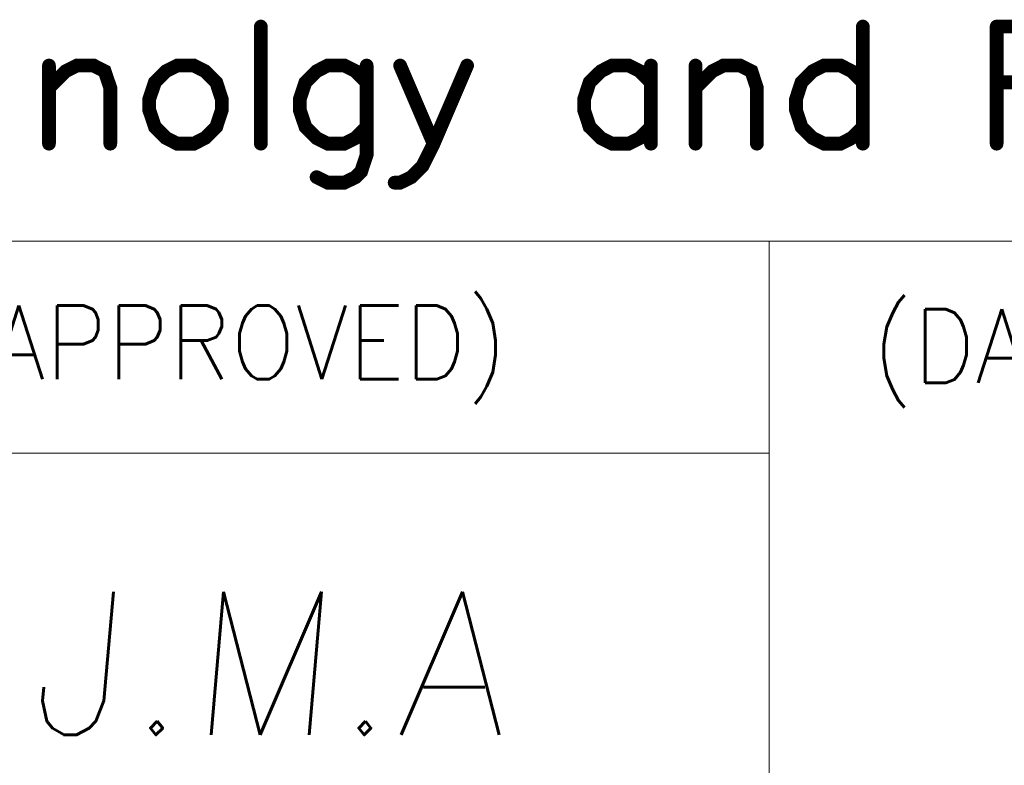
# Model space of a CAD drawing. Header units: millimetres. Extents: x 4065 to 8083, y -652 to 5416.
# Tile 217 of 256: x 5542 to 5557, y 4151 to 4163. Entities that reach past the tile are written whole.
import ezdxf
from ezdxf.enums import TextEntityAlignment as Align

# ---------------------------------------------------------------- set-up
doc = ezdxf.new("R2010")
doc.units = ezdxf.units.MM
doc.header["$LTSCALE"] = 0.8
doc.layers.get('0').update_dxf_attribs({"linetype": 'CONTINUOUS', "lineweight": 0})
doc.layers.add('2', color=3, linetype='CONTINUOUS', lineweight=0)
doc.styles.get("Standard").update_dxf_attribs({"font": 'romans.shx', "width": 0.8, "oblique": 5, "bigfont": 'whgtxt.shx'})

# ---------------------------------------------------------------- blocks, each defined once
blk = doc.blocks.new('SMOOTH_0$064516')
at = {"const_width": 0.0323}
blk.add_lwpolyline([(-0.0161, 0, 1), (0.0161, 0, 1)], format="xyb", close=True, dxfattribs=at)
blk = doc.blocks.new('logo')
at = {"color": 7, "const_width": 0.859}
for points in [[(-3449.151, 5311.965), (-3449.151, 5304.641)], [(-3411.479, 5311.965), (-3411.479, 5304.641)], [(-3403.107, 5311.965), (-3398.573, 5311.965)], [(-3403.107, 5311.965), (-3403.107, 5304.641)], [(-3462.409, 5308.127), (-3461.362, 5309.175), (-3460.666, 5309.527), (-3459.618, 5309.527), (-3458.923, 5309.175), (-3458.571, 5308.127), (-3458.571, 5304.641)], [(-3462.409, 5309.527), (-3462.409, 5304.641)], [(-3454.389, 5309.527), (-3455.084, 5309.175), (-3455.78, 5308.479), (-3456.132, 5307.431), (-3456.132, 5306.736), (-3455.78, 5305.688), (-3455.084, 5304.993), (-3454.389, 5304.641), (-3453.341, 5304.641), (-3452.646, 5304.993), (-3451.942, 5305.688), (-3451.598, 5306.736), (-3451.598, 5307.431), (-3451.942, 5308.479), (-3452.646, 5309.175), (-3453.341, 5309.527), (-3454.389, 5309.527)], [(-3442.53, 5308.479), (-3443.226, 5309.175), (-3443.921, 5309.527), (-3444.969, 5309.527), (-3445.664, 5309.175), (-3446.36, 5308.479), (-3446.712, 5307.431), (-3446.712, 5306.736), (-3446.36, 5305.688), (-3445.664, 5304.993), (-3444.969, 5304.641), (-3443.921, 5304.641), (-3443.226, 5304.993), (-3442.53, 5305.688)], [(-3442.53, 5309.527), (-3442.53, 5303.945), (-3442.874, 5302.897), (-3443.226, 5302.545), (-3443.921, 5302.202), (-3444.969, 5302.202), (-3445.664, 5302.545)], [(-3436.244, 5309.527), (-3438.34, 5304.641), (-3439.035, 5303.241), (-3439.739, 5302.545), (-3440.435, 5302.202), (-3440.778, 5302.202)], [(-3440.435, 5309.527), (-3438.34, 5304.641)], [(-3424.738, 5308.479), (-3425.433, 5309.175), (-3426.129, 5309.527), (-3427.176, 5309.527), (-3427.872, 5309.175), (-3428.576, 5308.479), (-3428.92, 5307.431), (-3428.92, 5306.736), (-3428.576, 5305.688), (-3427.872, 5304.993), (-3427.176, 5304.641), (-3426.129, 5304.641), (-3425.433, 5304.993), (-3424.738, 5305.688)], [(-3424.738, 5309.527), (-3424.738, 5304.641)], [(-3421.947, 5308.127), (-3420.899, 5309.175), (-3420.204, 5309.527), (-3419.156, 5309.527), (-3418.452, 5309.175), (-3418.109, 5308.127), (-3418.109, 5304.641)], [(-3421.947, 5309.527), (-3421.947, 5304.641)], [(-3411.479, 5308.479), (-3412.175, 5309.175), (-3412.87, 5309.527), (-3413.918, 5309.527), (-3414.622, 5309.175), (-3415.318, 5308.479), (-3415.661, 5307.431), (-3415.661, 5306.736), (-3415.318, 5305.688), (-3414.622, 5304.993), (-3413.918, 5304.641), (-3412.87, 5304.641), (-3412.175, 5304.993), (-3411.479, 5305.688)], [(-3403.107, 5308.479), (-3400.316, 5308.479)]]:
    blk.add_lwpolyline(points, dxfattribs=at)
at = {"color": 7, "xscale": 13.31, "yscale": 13.31, "zscale": 13.31}
for p in [(-3449.151, 5311.965), (-3411.479, 5311.965), (-3403.107, 5311.965), (-3403.107, 5311.965), (-3462.409, 5309.527), (-3460.666, 5309.527), (-3459.618, 5309.527), (-3454.389, 5309.527), (-3454.389, 5309.527), (-3453.341, 5309.527), (-3444.969, 5309.527), (-3443.921, 5309.527), (-3442.53, 5309.527), (-3440.435, 5309.527), (-3436.244, 5309.527), (-3427.176, 5309.527), (-3426.129, 5309.527), (-3424.738, 5309.527), (-3421.947, 5309.527), (-3420.204, 5309.527), (-3419.156, 5309.527), (-3413.918, 5309.527), (-3412.87, 5309.527), (-3461.362, 5309.175), (-3458.923, 5309.175), (-3455.084, 5309.175), (-3452.646, 5309.175), (-3445.664, 5309.175), (-3443.226, 5309.175), (-3427.872, 5309.175), (-3425.433, 5309.175), (-3420.899, 5309.175), (-3418.452, 5309.175), (-3414.622, 5309.175), (-3412.175, 5309.175), (-3455.78, 5308.479), (-3451.942, 5308.479), (-3446.36, 5308.479), (-3442.53, 5308.479), (-3428.576, 5308.479), (-3424.738, 5308.479), (-3415.318, 5308.479), (-3411.479, 5308.479), (-3403.107, 5308.479), (-3462.409, 5308.127), (-3458.571, 5308.127), (-3421.947, 5308.127), (-3418.109, 5308.127), (-3456.132, 5307.431), (-3451.598, 5307.431), (-3446.712, 5307.431), (-3428.92, 5307.431), (-3415.661, 5307.431), (-3456.132, 5306.736), (-3451.598, 5306.736), (-3446.712, 5306.736), (-3428.92, 5306.736), (-3415.661, 5306.736), (-3455.78, 5305.688), (-3451.942, 5305.688), (-3446.36, 5305.688), (-3442.53, 5305.688), (-3428.576, 5305.688), (-3424.738, 5305.688), (-3415.318, 5305.688), (-3411.479, 5305.688), (-3462.409, 5304.641), (-3458.571, 5304.641), (-3455.084, 5304.993), (-3454.389, 5304.641), (-3453.341, 5304.641), (-3452.646, 5304.993), (-3449.151, 5304.641), (-3445.664, 5304.993), (-3444.969, 5304.641), (-3443.921, 5304.641), (-3443.226, 5304.993), (-3438.34, 5304.641), (-3438.34, 5304.641), (-3427.872, 5304.993), (-3427.176, 5304.641), (-3426.129, 5304.641), (-3425.433, 5304.993), (-3424.738, 5304.641), (-3421.947, 5304.641), (-3418.109, 5304.641), (-3414.622, 5304.993), (-3413.918, 5304.641), (-3412.87, 5304.641), (-3412.175, 5304.993), (-3411.479, 5304.641), (-3403.107, 5304.641), (-3442.53, 5303.945), (-3442.874, 5302.897), (-3439.035, 5303.241), (-3445.664, 5302.545), (-3444.969, 5302.202), (-3443.921, 5302.202), (-3443.226, 5302.545), (-3440.778, 5302.202), (-3440.435, 5302.202), (-3439.739, 5302.545)]:
    blk.add_blockref('SMOOTH_0$064516', p, dxfattribs=at)

msp = doc.modelspace()

# ---------------------------------------------------------------- linework, layer by layer
at = {"color": 7, "linetype": 'Continuous'}
for p, q in [((5509.562, 4159.356), (5585.021, 4159.356)), ((5553.853, 4129.828), (5553.853, 4159.356)), ((5509.562, 4156.075), (5553.853, 4156.075))]:
    msp.add_line(p, q, dxfattribs=at)

# ---------------------------------------------------------------- block references
at = {"color": 3, "linetype": 'Continuous', "xscale": 0.2477402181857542, "yscale": 0.2477402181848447, "zscale": 0.2477402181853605}
msp.add_blockref('logo', (6400.466, 2846.696), dxfattribs=at)

# ---------------------------------------------------------------- texts
at = {"color": 7, "linetype": 'Continuous', "width": 0.933333}
for s, p in [('(APPROVED)', (5541.171, 4158.36)), ('(DATE)', (5555.45, 4158.304))]:
    msp.add_text(s, height=1.1408, dxfattribs=at).set_placement(p, align=Align.TOP_LEFT)
at = {"layer": '2', "linetype": 'Continuous', "oblique": 5}
msp.add_text('J.M.A', height=2.2157, dxfattribs=at).set_placement((5542.353, 4151.709))

doc.saveas('drawing.dxf')
